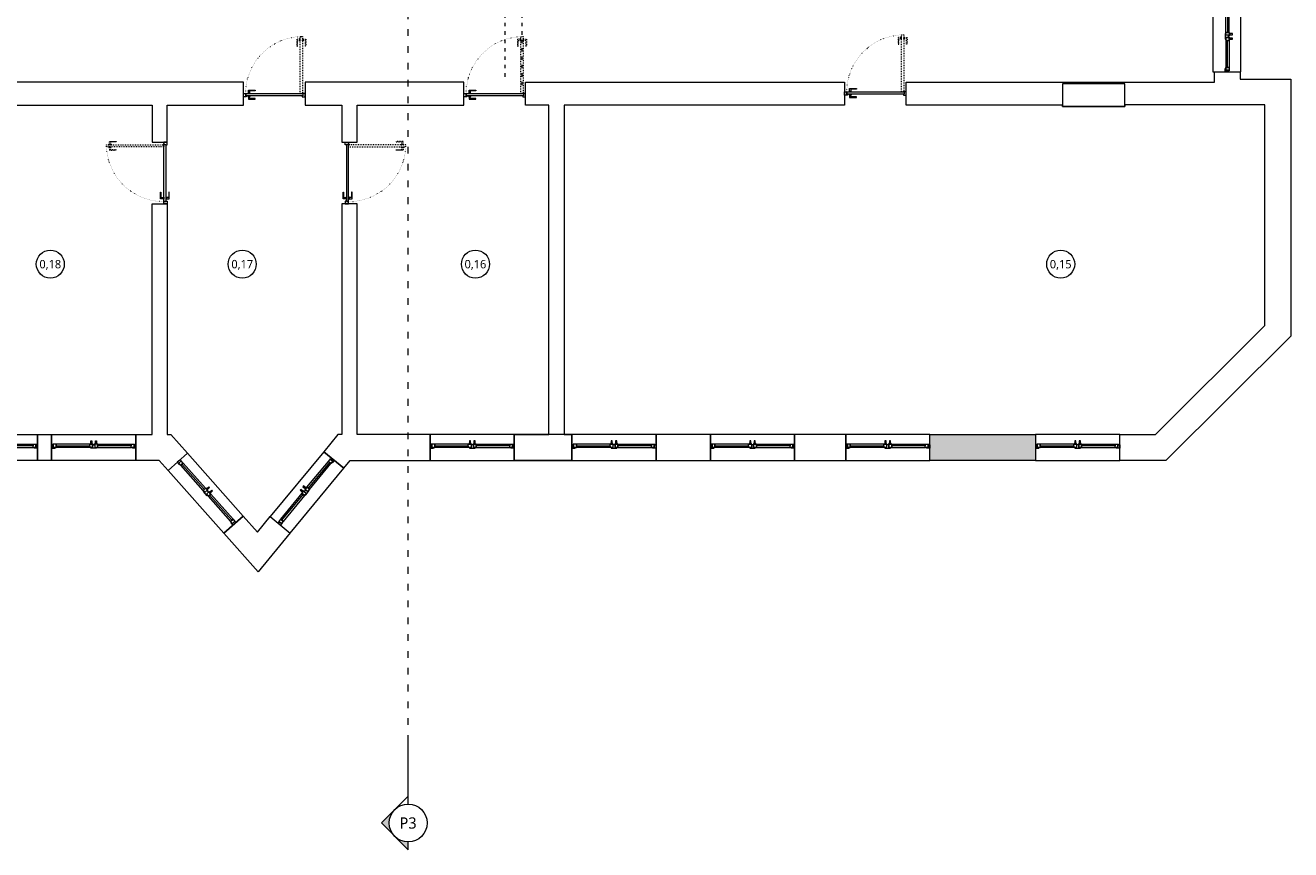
# Model space of a CAD drawing. Header units: millimetres. Extents: x 74561 to 128111, y -68197 to -28273.
# Tile 6 of 26: x 83419 to 87935, y -67516 to -64573. Entities that reach past the tile are written whole.
import ezdxf
from ezdxf.enums import TextEntityAlignment as Align

# ---------------------------------------------------------------- set-up
doc = ezdxf.new("R2010")
doc.units = ezdxf.units.MM
doc.linetypes.add('ACAD_ISO03W100', pattern=[30, 12, -18])
doc.linetypes.add('ACAD_ISO07W100', pattern=[3, 0, -3])
doc.layers.get('0').update_dxf_attribs({"color": 251, "lineweight": 9})
for name, color, linetype, lineweight in [('instalacje_arch', 251, 'Continuous', 9), ('opis..KF', 251, 'Continuous', 9), ('stolarka_arch', 251, 'Continuous', 9), ('wypełnienie istn..KF', 251, 'Continuous', 9), ('ściany ist..KF', 251, 'Continuous', 9)]:
    doc.layers.add(name, color=color, linetype=linetype, lineweight=lineweight)
doc.styles.add('ARCH', font='segoeuil.ttf')

# ---------------------------------------------------------------- blocks, each defined once
blk = doc.blocks.new('*U1048')
at = {"layer": 'stolarka_arch', "lineweight": 0}
blk.add_lwpolyline([(0, 0), (138.4, 0), (138.4, -50), (0, -50)], close=True, dxfattribs=at)
at = {"layer": 'stolarka_arch'}
for points in [[(0, -22), (6, -22), (6, -23), (3, -23), (3, -28), (0, -28)], [(70, -22), (80, -22), (80, -23), (77, -23), (77, -28), (73, -28), (73, -23), (70, -23)], [(138.4, -22), (132.4, -22), (132.4, -23), (135.4, -23), (135.4, -28), (138.4, -28)], [(3, -23), (8, -23), (8, -29), (2, -29), (2, -28), (3, -28)], [(8, -26), (68, -26), (68, -23), (8, -23)], [(8, -26), (68, -26), (68, -29), (8, -29)], [(73, -23), (68, -23), (68, -29), (74, -29), (74, -28), (73, -28)], [(73, -30), (69, -30), (69, -29), (73, -29)], [(72, -35), (70, -35), (70, -30), (72, -30)], [(77, -23), (82, -23), (82, -29), (76, -29), (76, -28), (77, -28)], [(81, -30), (77, -30), (77, -29), (81, -29)], [(80, -35), (78, -35), (78, -30), (80, -30)], [(130.4, -26), (82, -26), (82, -23), (130.4, -23)], [(130.4, -26), (82, -26), (82, -29), (130.4, -29)], [(135.4, -23), (130.4, -23), (130.4, -29), (136.4, -29), (136.4, -28), (135.4, -28)]]:
    blk.add_lwpolyline(points, close=True, dxfattribs=at)
blk = doc.blocks.new('*U1072')
at = {"layer": 'stolarka_arch', "lineweight": 0}
blk.add_lwpolyline([(0, 0), (150, 0), (150, -46.1), (0, -46.1)], close=True, dxfattribs=at)
at = {"layer": 'stolarka_arch'}
for points in [[(0, -22), (6, -22), (6, -23), (3, -23), (3, -28), (0, -28)], [(70, -22), (80, -22), (80, -23), (77, -23), (77, -28), (73, -28), (73, -23), (70, -23)], [(150, -22), (144, -22), (144, -23), (147, -23), (147, -28), (150, -28)], [(3, -23), (8, -23), (8, -29), (2, -29), (2, -28), (3, -28)], [(8, -26), (68, -26), (68, -23), (8, -23)], [(8, -26), (68, -26), (68, -29), (8, -29)], [(73, -23), (68, -23), (68, -29), (74, -29), (74, -28), (73, -28)], [(73, -30), (69, -30), (69, -29), (73, -29)], [(72, -35), (70, -35), (70, -30), (72, -30)], [(77, -23), (82, -23), (82, -29), (76, -29), (76, -28), (77, -28)], [(81, -30), (77, -30), (77, -29), (81, -29)], [(80, -35), (78, -35), (78, -30), (80, -30)], [(142, -26), (82, -26), (82, -23), (142, -23)], [(142, -26), (82, -26), (82, -29), (142, -29)], [(147, -23), (142, -23), (142, -29), (148, -29), (148, -28), (147, -28)]]:
    blk.add_lwpolyline(points, close=True, dxfattribs=at)
blk = doc.blocks.new('*U1073')
at = {"layer": 'stolarka_arch', "lineweight": 0}
blk.add_lwpolyline([(0, 0), (150, 0), (150, -46.1), (0, -46.1)], close=True, dxfattribs=at)
at = {"layer": 'stolarka_arch'}
for points in [[(0, -22), (6, -22), (6, -23), (3, -23), (3, -28), (0, -28)], [(70, -22), (80, -22), (80, -23), (77, -23), (77, -28), (73, -28), (73, -23), (70, -23)], [(150, -22), (144, -22), (144, -23), (147, -23), (147, -28), (150, -28)], [(3, -23), (8, -23), (8, -29), (2, -29), (2, -28), (3, -28)], [(8, -26), (68, -26), (68, -23), (8, -23)], [(8, -26), (68, -26), (68, -29), (8, -29)], [(73, -23), (68, -23), (68, -29), (74, -29), (74, -28), (73, -28)], [(73, -30), (69, -30), (69, -29), (73, -29)], [(72, -35), (70, -35), (70, -30), (72, -30)], [(77, -23), (82, -23), (82, -29), (76, -29), (76, -28), (77, -28)], [(81, -30), (77, -30), (77, -29), (81, -29)], [(80, -35), (78, -35), (78, -30), (80, -30)], [(142, -26), (82, -26), (82, -23), (142, -23)], [(142, -26), (82, -26), (82, -29), (142, -29)], [(147, -23), (142, -23), (142, -29), (148, -29), (148, -28), (147, -28)]]:
    blk.add_lwpolyline(points, close=True, dxfattribs=at)
blk = doc.blocks.new('*U1015')
at = {"layer": 'stolarka_arch', "lineweight": 0}
blk.add_lwpolyline([(0, 0), (150, 0), (150, -46), (0, -46)], close=True, dxfattribs=at)
at = {"layer": 'stolarka_arch'}
for points in [[(0, -22), (6, -22), (6, -23), (3, -23), (3, -28), (0, -28)], [(70, -22), (80, -22), (80, -23), (77, -23), (77, -28), (73, -28), (73, -23), (70, -23)], [(150, -22), (144, -22), (144, -23), (147, -23), (147, -28), (150, -28)], [(3, -23), (8, -23), (8, -29), (2, -29), (2, -28), (3, -28)], [(8, -26), (68, -26), (68, -23), (8, -23)], [(8, -26), (68, -26), (68, -29), (8, -29)], [(73, -23), (68, -23), (68, -29), (74, -29), (74, -28), (73, -28)], [(73, -30), (69, -30), (69, -29), (73, -29)], [(72, -35), (70, -35), (70, -30), (72, -30)], [(77, -23), (82, -23), (82, -29), (76, -29), (76, -28), (77, -28)], [(81, -30), (77, -30), (77, -29), (81, -29)], [(80, -35), (78, -35), (78, -30), (80, -30)], [(142, -26), (82, -26), (82, -23), (142, -23)], [(142, -26), (82, -26), (82, -29), (142, -29)], [(147, -23), (142, -23), (142, -29), (148, -29), (148, -28), (147, -28)]]:
    blk.add_lwpolyline(points, close=True, dxfattribs=at)
blk = doc.blocks.new('*U1016')
at = {"layer": 'stolarka_arch', "lineweight": 0}
blk.add_lwpolyline([(0, 0), (150, 0), (150, -46), (0, -46)], close=True, dxfattribs=at)
at = {"layer": 'stolarka_arch'}
for points in [[(0, -22), (6, -22), (6, -23), (3, -23), (3, -28), (0, -28)], [(70, -22), (80, -22), (80, -23), (77, -23), (77, -28), (73, -28), (73, -23), (70, -23)], [(150, -22), (144, -22), (144, -23), (147, -23), (147, -28), (150, -28)], [(3, -23), (8, -23), (8, -29), (2, -29), (2, -28), (3, -28)], [(8, -26), (68, -26), (68, -23), (8, -23)], [(8, -26), (68, -26), (68, -29), (8, -29)], [(73, -23), (68, -23), (68, -29), (74, -29), (74, -28), (73, -28)], [(73, -30), (69, -30), (69, -29), (73, -29)], [(72, -35), (70, -35), (70, -30), (72, -30)], [(77, -23), (82, -23), (82, -29), (76, -29), (76, -28), (77, -28)], [(81, -30), (77, -30), (77, -29), (81, -29)], [(80, -35), (78, -35), (78, -30), (80, -30)], [(142, -26), (82, -26), (82, -23), (142, -23)], [(142, -26), (82, -26), (82, -29), (142, -29)], [(147, -23), (142, -23), (142, -29), (148, -29), (148, -28), (147, -28)]]:
    blk.add_lwpolyline(points, close=True, dxfattribs=at)
blk = doc.blocks.new('*U1010')
at = {"layer": 'stolarka_arch', "lineweight": 0}
blk.add_lwpolyline([(0, 0), (150, 0), (150, -46), (0, -46)], close=True, dxfattribs=at)
at = {"layer": 'stolarka_arch'}
for points in [[(0, -22), (6, -22), (6, -23), (3, -23), (3, -28), (0, -28)], [(70, -22), (80, -22), (80, -23), (77, -23), (77, -28), (73, -28), (73, -23), (70, -23)], [(150, -22), (144, -22), (144, -23), (147, -23), (147, -28), (150, -28)], [(3, -23), (8, -23), (8, -29), (2, -29), (2, -28), (3, -28)], [(8, -26), (68, -26), (68, -23), (8, -23)], [(8, -26), (68, -26), (68, -29), (8, -29)], [(73, -23), (68, -23), (68, -29), (74, -29), (74, -28), (73, -28)], [(73, -30), (69, -30), (69, -29), (73, -29)], [(72, -35), (70, -35), (70, -30), (72, -30)], [(77, -23), (82, -23), (82, -29), (76, -29), (76, -28), (77, -28)], [(81, -30), (77, -30), (77, -29), (81, -29)], [(80, -35), (78, -35), (78, -30), (80, -30)], [(142, -26), (82, -26), (82, -23), (142, -23)], [(142, -26), (82, -26), (82, -29), (142, -29)], [(147, -23), (142, -23), (142, -29), (148, -29), (148, -28), (147, -28)]]:
    blk.add_lwpolyline(points, close=True, dxfattribs=at)
blk = doc.blocks.new('*U1011')
at = {"layer": 'stolarka_arch', "lineweight": 0}
blk.add_lwpolyline([(0, 0), (150, 0), (150, -46), (0, -46)], close=True, dxfattribs=at)
at = {"layer": 'stolarka_arch'}
for points in [[(0, -22), (6, -22), (6, -23), (3, -23), (3, -28), (0, -28)], [(70, -22), (80, -22), (80, -23), (77, -23), (77, -28), (73, -28), (73, -23), (70, -23)], [(150, -22), (144, -22), (144, -23), (147, -23), (147, -28), (150, -28)], [(3, -23), (8, -23), (8, -29), (2, -29), (2, -28), (3, -28)], [(8, -26), (68, -26), (68, -23), (8, -23)], [(8, -26), (68, -26), (68, -29), (8, -29)], [(73, -23), (68, -23), (68, -29), (74, -29), (74, -28), (73, -28)], [(73, -30), (69, -30), (69, -29), (73, -29)], [(72, -35), (70, -35), (70, -30), (72, -30)], [(77, -23), (82, -23), (82, -29), (76, -29), (76, -28), (77, -28)], [(81, -30), (77, -30), (77, -29), (81, -29)], [(80, -35), (78, -35), (78, -30), (80, -30)], [(142, -26), (82, -26), (82, -23), (142, -23)], [(142, -26), (82, -26), (82, -29), (142, -29)], [(147, -23), (142, -23), (142, -29), (148, -29), (148, -28), (147, -28)]]:
    blk.add_lwpolyline(points, close=True, dxfattribs=at)
blk = doc.blocks.new('*U1012')
at = {"layer": 'stolarka_arch', "lineweight": 0}
blk.add_lwpolyline([(0, 0), (150, 0), (150, -46), (0, -46)], close=True, dxfattribs=at)
at = {"layer": 'stolarka_arch'}
for points in [[(0, -22), (6, -22), (6, -23), (3, -23), (3, -28), (0, -28)], [(70, -22), (80, -22), (80, -23), (77, -23), (77, -28), (73, -28), (73, -23), (70, -23)], [(150, -22), (144, -22), (144, -23), (147, -23), (147, -28), (150, -28)], [(3, -23), (8, -23), (8, -29), (2, -29), (2, -28), (3, -28)], [(8, -26), (68, -26), (68, -23), (8, -23)], [(8, -26), (68, -26), (68, -29), (8, -29)], [(73, -23), (68, -23), (68, -29), (74, -29), (74, -28), (73, -28)], [(73, -30), (69, -30), (69, -29), (73, -29)], [(72, -35), (70, -35), (70, -30), (72, -30)], [(77, -23), (82, -23), (82, -29), (76, -29), (76, -28), (77, -28)], [(81, -30), (77, -30), (77, -29), (81, -29)], [(80, -35), (78, -35), (78, -30), (80, -30)], [(142, -26), (82, -26), (82, -23), (142, -23)], [(142, -26), (82, -26), (82, -29), (142, -29)], [(147, -23), (142, -23), (142, -29), (148, -29), (148, -28), (147, -28)]]:
    blk.add_lwpolyline(points, close=True, dxfattribs=at)
blk = doc.blocks.new('*U1005')
at = {"layer": 'stolarka_arch', "lineweight": 0}
blk.add_lwpolyline([(0, 0), (150, 0), (150, -46), (0, -46)], close=True, dxfattribs=at)
at = {"layer": 'stolarka_arch'}
for points in [[(0, -22), (6, -22), (6, -23), (3, -23), (3, -28), (0, -28)], [(70, -22), (80, -22), (80, -23), (77, -23), (77, -28), (73, -28), (73, -23), (70, -23)], [(150, -22), (144, -22), (144, -23), (147, -23), (147, -28), (150, -28)], [(3, -23), (8, -23), (8, -29), (2, -29), (2, -28), (3, -28)], [(8, -26), (68, -26), (68, -23), (8, -23)], [(8, -26), (68, -26), (68, -29), (8, -29)], [(73, -23), (68, -23), (68, -29), (74, -29), (74, -28), (73, -28)], [(73, -30), (69, -30), (69, -29), (73, -29)], [(72, -35), (70, -35), (70, -30), (72, -30)], [(77, -23), (82, -23), (82, -29), (76, -29), (76, -28), (77, -28)], [(81, -30), (77, -30), (77, -29), (81, -29)], [(80, -35), (78, -35), (78, -30), (80, -30)], [(142, -26), (82, -26), (82, -23), (142, -23)], [(142, -26), (82, -26), (82, -29), (142, -29)], [(147, -23), (142, -23), (142, -29), (148, -29), (148, -28), (147, -28)]]:
    blk.add_lwpolyline(points, close=True, dxfattribs=at)
blk = doc.blocks.new('*U1006')
at = {"layer": 'stolarka_arch', "lineweight": 0}
blk.add_lwpolyline([(0, 0), (150, 0), (150, -46), (0, -46)], close=True, dxfattribs=at)
at = {"layer": 'stolarka_arch'}
for points in [[(0, -22), (6, -22), (6, -23), (3, -23), (3, -28), (0, -28)], [(70, -22), (80, -22), (80, -23), (77, -23), (77, -28), (73, -28), (73, -23), (70, -23)], [(150, -22), (144, -22), (144, -23), (147, -23), (147, -28), (150, -28)], [(3, -23), (8, -23), (8, -29), (2, -29), (2, -28), (3, -28)], [(8, -26), (68, -26), (68, -23), (8, -23)], [(8, -26), (68, -26), (68, -29), (8, -29)], [(73, -23), (68, -23), (68, -29), (74, -29), (74, -28), (73, -28)], [(73, -30), (69, -30), (69, -29), (73, -29)], [(72, -35), (70, -35), (70, -30), (72, -30)], [(77, -23), (82, -23), (82, -29), (76, -29), (76, -28), (77, -28)], [(81, -30), (77, -30), (77, -29), (81, -29)], [(80, -35), (78, -35), (78, -30), (80, -30)], [(142, -26), (82, -26), (82, -23), (142, -23)], [(142, -26), (82, -26), (82, -29), (142, -29)], [(147, -23), (142, -23), (142, -29), (148, -29), (148, -28), (147, -28)]]:
    blk.add_lwpolyline(points, close=True, dxfattribs=at)
blk = doc.blocks.new('*U667')
at = {"layer": 'stolarka_arch', "linetype": 'ACAD_ISO03W100', "lineweight": 0, "ltscale": 0.1}
for points in [[(3.5, 97), (-1.5, 97), (-1.5, 85), (-0.5, 85), (-0.5, 95), (3.5, 95)], [(3.5, 98), (3.5, 94), (4.5, 94), (4.5, 98)], [(4.5, 102), (4.5, 0), (8.5, 0), (8.5, 102)], [(9.5, 98), (9.5, 94), (8.5, 94), (8.5, 98)], [(9.5, 97), (14.5, 97), (14.5, 85), (13.5, 85), (13.5, 95), (9.5, 95)]]:
    blk.add_lwpolyline(points, close=True, dxfattribs=at)
at = {"layer": 'stolarka_arch'}
for points in [[(5, -4), (5, -6), (0, -6), (0, 0), (4, 0), (4, -4), (5, -4)], [(106, 0), (4, 0), (4, -4), (106, -4)], [(101, 1), (101, 6), (89, 6), (89, 5), (99, 5), (99, 1)], [(102, 1), (98, 1), (98, 0), (102, 0)], [(105, -4), (105, -6), (110, -6), (110, 0), (106, 0), (106, -4), (105, -4)], [(101, -5), (101, -10), (89, -10), (89, -9), (99, -9), (99, -5)], [(102, -5), (98, -5), (98, -4), (102, -4)]]:
    blk.add_lwpolyline(points, close=True, dxfattribs=at)
blk.add_circle((4, 0.5), 0.5, dxfattribs=at)
at = {"layer": 'stolarka_arch', "linetype": 'ACAD_ISO07W100', "lineweight": 0, "ltscale": 0.5}
blk.add_arc((4, 0), 102, 0, 89.6506, dxfattribs=at)
blk = doc.blocks.new('nr pom')
at = {"layer": 'opis..KF', "lineweight": 20}
blk.add_circle((0, 0), 25, dxfattribs=at)
at = {"layer": 'opis..KF', "style": 'ARCH'}
blk.add_attdef('00', text='', height=15, dxfattribs=at).set_placement((0, 0), align=Align.MIDDLE_CENTER)
blk = doc.blocks.new('*U1249')
at = {"layer": 'instalacje_arch', "lineweight": 20, "true_color": 0xf4ee51}
h = blk.add_hatch(color=41, dxfattribs=at)
h.dxf.hatch_style = 1
h.paths.add_polyline_path([(-23.9, -4262.5), (0, -4286.4), (0, -4272.4, -0.198912)])
h.paths.add_polyline_path([(-23.9, -4262.5, -0.198912), (-33.8, -4238.7, -0.198912), (-23.9, -4214.8), (-47.7, -4238.7)])
at = {"layer": 'instalacje_arch', "color": 41, "linetype": 'ACAD_ISO03W100', "lineweight": 9, "true_color": 0xf4ee51}
blk.add_line((0, -4093.7), (0, -145), dxfattribs=at)
at = {"layer": 'instalacje_arch', "color": 41, "lineweight": 20, "true_color": 0xf4ee51}
for points in [[(0, -4193.7), (0, -4093.7)], [(0, -4204.9), (0, -4190.9), (-47.7, -4238.7), (0, -4286.4), (0, -4272.4)]]:
    blk.add_lwpolyline(points, dxfattribs=at)
blk.add_circle((0, -4238.7), 33.8, dxfattribs=at)
at = {"layer": 'instalacje_arch', "color": 41, "true_color": 0xf4ee51, "style": 'ARCH'}
for tag, p in [('P1', (0, 0)), ('P2', (0, -4238.7))]:
    blk.add_attdef(tag, text='', height=20, rotation=180, dxfattribs=at).set_placement(p, align=Align.MIDDLE_CENTER)

msp = doc.modelspace()

# ---------------------------------------------------------------- hatches: boundary and pattern name
at = {"layer": 'wypełnienie istn..KF', "true_color": 0xc8c8c8}
h = msp.add_hatch(color=9, dxfattribs=at)
h.dxf.hatch_style = 1
h.paths.add_polyline_path([(87024.8, -66034), (86753.4, -66034), (86647.2, -66034), (86647.2, -66126), (87024.8, -66126)])

# ---------------------------------------------------------------- linework, layer by layer
at = {"linetype": 'ACAD_ISO03W100'}
for p, q in [((85131.1, -62554), (85131.1, -64767.6)), ((85191.1, -62554), (85191.1, -64798))]:
    msp.add_line(p, q, dxfattribs=at)
at = {"layer": 'ściany ist..KF', "linetype": 'ByBlock'}
for points in [[(86563.2, -64858), (86563.2, -64776), (87663.1, -64776), (87663.1, -64739), (87755.1, -64739), (87755.1, -64765), (87935.1, -64765), (87935.1, -65682.2), (87490.1, -66126), (87324.8, -66126), (87324.8, -66034), (87452.1, -66034), (87843.1, -65644), (87843.1, -64857), (87343.1, -64857), (87343.1, -64862), (87121.1, -64862), (87121.1, -64858), (86563.2, -64858)], [(84197.8, -64858), (84197.8, -64776), (83007.7, -64776), (83007.7, -64858), (83045.7, -64858), (83045.7, -66034), (83031, -66034), (83031, -66126), (83163.1, -66126), (83163.1, -66034), (83105.7, -66034), (83105.7, -64858), (83871.9, -64858), (83871.9, -64989.9), (83925.9, -64989.9), (83925.9, -64858), (84197.8, -64858)], [(84417.8, -64858), (84549.4, -64858), (84549.4, -64989.9), (84603.4, -64989.9), (84603.4, -64858), (84984.8, -64858), (84984.8, -64776), (84417.8, -64776), (84417.8, -64858)], [(85204.8, -64858), (85204.8, -64776), (86343.2, -64776), (86343.2, -64858), (85341.9, -64858), (85341.9, -66034), (85370.1, -66034), (85370.1, -66126), (85164.3, -66126), (85164.3, -66034), (85287.9, -66034), (85287.9, -64858), (85204.8, -64858)], [(83813.3, -66126), (83813.3, -66034), (83871.9, -66034), (83871.9, -65209.9), (83925.9, -65209.9), (83925.9, -66034), (83938.6, -66034), (83997.8, -66100.8), (83929, -66161.9), (83897.2, -66126), (83813.3, -66126)], [(84549.4, -65209.9), (84549.4, -66034), (84534.7, -66034), (84484.6, -66095.3), (84555.7, -66154), (84578.1, -66126), (84864.3, -66126), (84864.3, -66034), (84603.4, -66034), (84603.4, -65209.9), (84549.4, -65209.9)], [(86647.2, -66126), (86647.2, -66034), (86789.1, -66034)], [(86789.1, -66034), (87024.8, -66034), (87024.8, -66126), (86647.2, -66126)], [(84364.5, -66385.2), (84250.1, -66524.1), (84127.9, -66386.4), (84196.9, -66325.3), (84247.5, -66382.5), (84293.6, -66326.7), (84364.7, -66385.4)]]:
    msp.add_lwpolyline(points, dxfattribs=at)
for points in [[(87121.1, -64862), (87343.1, -64862), (87343.1, -64781), (87121.1, -64781)], [(83513.3, -66126), (83463.1, -66126), (83463.1, -66034), (83513.3, -66034)], [(85164.3, -66126), (85370.1, -66126), (85370.1, -66034), (85164.3, -66034)], [(85670.1, -66126), (85864.4, -66126), (85864.4, -66034), (85670.1, -66034)], [(86164.4, -66126), (86347.2, -66126), (86347.2, -66034), (86164.4, -66034)]]:
    msp.add_lwpolyline(points, close=True, dxfattribs=at)

# ---------------------------------------------------------------- block references
at = {"layer": 'instalacje_arch'}
ref = msp.add_blockref('*U1249', (84785.8, -58943.3), dxfattribs=dict(at, xscale=2, yscale=2, zscale=2))
ref.add_attrib('P2', 'P3', dxfattribs={"color": 41, "true_color": 0xf4ee51, "height": 40, "style": 'ARCH'}).set_placement((84785.3, -67420.7), align=Align.MIDDLE_CENTER)
at = {"layer": 'opis..KF', "color": 30, "xscale": 2, "yscale": 2, "zscale": 2}
for p, values in [((83508.5, -65425.4), {'00': '0,18'}), ((84193.5, -65425.4), {'00': '0,17'}), ((85025.7, -65425.4), {'00': '0,16'}), ((87114.3, -65425.4), {'00': '0,15'})]:
    msp.add_blockref('nr pom', p, dxfattribs=at).add_auto_attribs(values)
at = {"layer": 'stolarka_arch', "color": 5, "yscale": 2, "zscale": 2}
for name, p, xscale, rotation in [('*U1048', (87657.4, -64462.3), -2, 89.99999457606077), ('*U667', (83913.2, -64989.9), -2, 89.99999999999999), ('*U667', (84573.2, -64989.9), 2, 270), ('*U1072', (84128, -66386.4), 2, 131.5985958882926), ('*U1073', (84364.7, -66385.4), -2, 230.4541582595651)]:
    msp.add_blockref(name, p, dxfattribs=dict(at, xscale=xscale, rotation=rotation))
at = {"layer": 'stolarka_arch', "color": 5, "xscale": -2, "yscale": 2, "zscale": 2}
for p in [(84417.8, -64816.5), (85204.8, -64816.5), (86563.2, -64810.5)]:
    msp.add_blockref('*U667', p, dxfattribs=at)
at = {"layer": 'stolarka_arch', "yscale": 2, "zscale": 2, "rotation": 180}
for name, p, xscale in [('*U1015', (83463.1, -66126.1), 2), ('*U1016', (83813.3, -66126), 2), ('*U1011', (84864.3, -66126), -2), ('*U1012', (85370.1, -66126), -2), ('*U1005', (85864.4, -66126), -2), ('*U1006', (86347.2, -66126), -2), ('*U1010', (87024.8, -66126), -2)]:
    msp.add_blockref(name, p, dxfattribs=dict(at, xscale=xscale))

doc.saveas('drawing.dxf')
